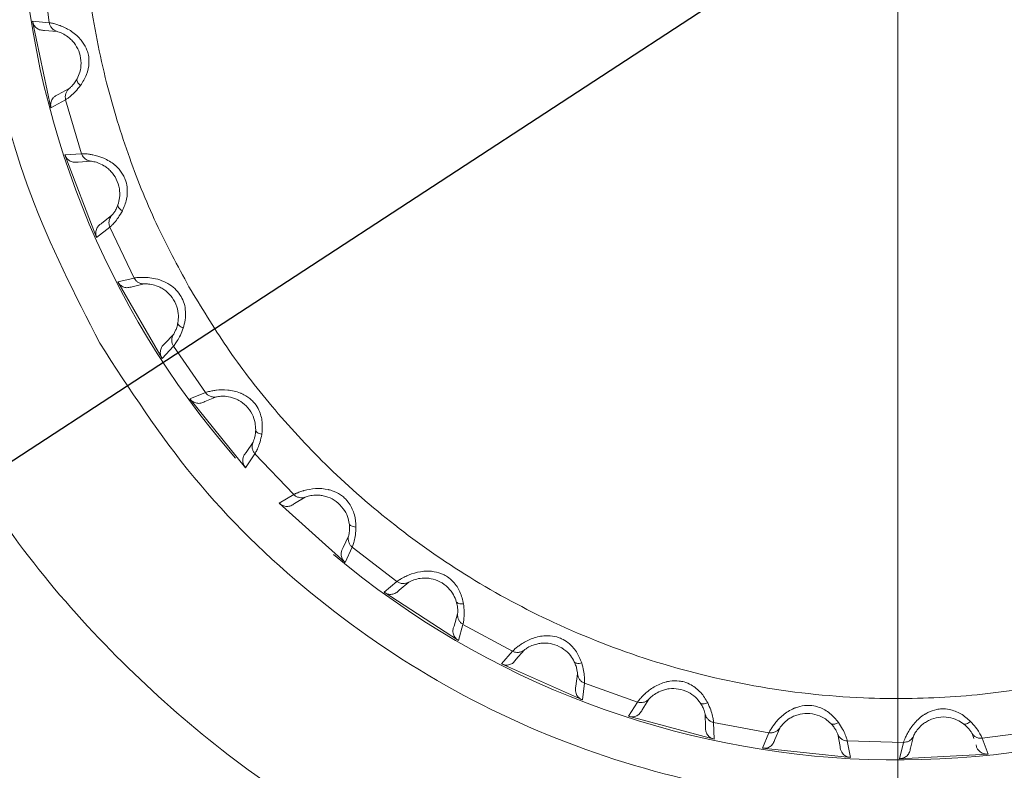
# Model space of a CAD drawing. Header units: millimetres. Extents: x 51337 to 61814, y -21781 to -12277.
# Tile 20 of 256: x 55033 to 55078, y -18345 to -18311. Entities that reach past the tile are written whole.
import ezdxf

# ---------------------------------------------------------------- set-up
doc = ezdxf.new("R2010")
doc.units = ezdxf.units.MM
doc.header["$LTSCALE"] = 0.3175
doc.linetypes.add('ACAD_ISO10W100', pattern=[18, 12, -3, 0, -3])
for name, color, linetype, lineweight in [('1轮廓实线层', 7, 'Continuous', 18), ('7标注层', 4, 'Continuous', 13), ('sub', 1, 'Continuous', 18), ('中心线', 4, 'ACAD_ISO10W100', 20), ('粗实线', 7, 'Continuous', 18)]:
    doc.layers.add(name, color=color, linetype=linetype, lineweight=lineweight)
doc.styles.add('标准汉字', font='gbenor.shx', dxfattribs={"bigfont": 'gbcbig.shx'})
doc.dimstyles.new('M1：15', dxfattribs={"dimscale": 15, "dimtxt": 3.5, "dimasz": 2.5, "dimexe": 2, "dimexo": 0, "dimgap": 0.5, "dimtad": 1, "dimdec": 4, "dimdsep": 46, "dimtxsty": '标准汉字', "dimcen": 5, "dimdle": 5, "dimclrd": 1, "dimclre": 1, "dimclrt": 256, "dimadec": 4, "dimazin": 2, "dimtfac": 1, "dimtdec": 4, "dimtmove": 0, "dimatfit": 3, "dimfxl": 1, "dimtolj": 1, "dimarcsym": 0})
doc.dimstyles.new('M1：18.5', dxfattribs={"dimscale": 18.5, "dimtxt": 3.5, "dimasz": 2.5, "dimexe": 2, "dimexo": 0, "dimgap": 1.5, "dimtad": 1, "dimdec": 4, "dimdsep": 46, "dimtxsty": '标准汉字', "dimcen": 5, "dimdle": 5, "dimclrd": 1, "dimclre": 1, "dimclrt": 256, "dimadec": 4, "dimazin": 2, "dimtfac": 1, "dimtdec": 4, "dimtmove": 2, "dimatfit": 3, "dimfxl": 1, "dimfrac": 2, "dimtolj": 1, "dimarcsym": 0})

# ---------------------------------------------------------------- blocks, each defined once
blk = doc.blocks.new('*D34')
at = {"layer": '7标注层', "color": 1, "lineweight": -2, "ltscale": 30, "transparency": 16777216}
blk.add_line((54654.412, -18378.154), (54761.153, -18359.332), dxfattribs=at)
blk.add_arc((55072.944, -18304.355), 346.601, 196.20206, 353.79794, dxfattribs=at)
at = {"layer": '7标注层', "color": 1, "lineweight": 20, "ltscale": 30, "transparency": 16777216}
for points in [[(55411.276, -18341.462), (55423.758, -18342.139), (55419.545, -18304.355)], [(54734.022, -18402.483), (54746.197, -18399.649), (54731.609, -18364.542)]]:
    blk.add_solid(points, dxfattribs=at)
at = {"layer": 'Defpoints', "color": 0, "lineweight": 20, "ltscale": 30, "transparency": 16777216}
for p in [(54794.669, -18304.355), (56512.467, -18304.355), (54654.412, -18378.154), (54935.663, -18622.61), (53093.157, -18653.445)]:
    blk.add_point(p, dxfattribs=at)
at = {"layer": '7标注层', "ltscale": 30, "transparency": 16777216, "insert": (55100.211, -18616.016), "char_height": 52.5, "attachment_point": 5, "rotation": 5, "style": '标准汉字'}
blk.add_mtext('\\A1;165%%D', dxfattribs=at)
blk = doc.blocks.new('*D36')
at = {"layer": '7标注层', "color": 1, "lineweight": -2, "ltscale": 30, "transparency": 16777216}
for p, q in [((55667.891, -17915.524), (55466.363, -18047.234)), ((55466.363, -18047.234), (55428.695, -18071.852)), ((55072.944, -18304.355), (55428.695, -18071.852)), ((55072.944, -18304.355), (54997.607, -18353.592))]:
    blk.add_line(p, q, dxfattribs=at)
at = {"layer": '7标注层', "color": 1, "lineweight": 18, "transparency": 16777216}
blk.add_solid([(55395.129, -18102.749), (55386.923, -18090.193), (55428.695, -18071.852)], dxfattribs=at)
at = {"layer": 'Defpoints', "color": 0, "lineweight": 18, "transparency": 16777216}
for p in [(55428.695, -18071.852), (55072.944, -18304.355)]:
    blk.add_point(p, dxfattribs=at)
at = {"layer": '7标注层', "transparency": 16777216, "insert": (55553.957, -17920.101), "char_height": 63, "attachment_point": 5, "rotation": 33.1669, "style": '标准汉字'}
blk.add_mtext('\\A1;R425', dxfattribs=at)

msp = doc.modelspace()

# ---------------------------------------------------------------- linework, layer by layer
at = {"layer": '1轮廓实线层', "ltscale": 30}
for radius, start, end in [(86, 45.6077801, 265.8130161), (39.90067, 144.826202, 221.004477), (39.90067, 229.973373, 306.140321)]:
    msp.add_arc((55072.94446, -18304.35532), radius, start, end, dxfattribs=at)
at = {"layer": 'sub', "color": 4, "ltscale": 30}
msp.add_arc((55072.94446, -18304.35532), 424.98931, 190, 170, dxfattribs=at)
at = {"layer": '中心线', "ltscale": 30}
msp.add_line((55072.94446, -18077.26579), (55072.94446, -18536.81118), dxfattribs=at)
at = {"layer": '粗实线', "ltscale": 30}
for p, q in [((55034.36329, -18310.72586), (55034.0291, -18308.1874)), ((55033.60337, -18310.65816), (55034.36329, -18310.72586)), ((55034.44099, -18314.59886), (55033.60337, -18310.65816)), ((55034.15022, -18311.07612), (55034.71884, -18311.1253)), ((55035.27004, -18313.71838), (55034.77054, -18313.99462)), ((55035.10768, -18314.22793), (55034.44099, -18314.59886)), ((55035.83486, -18316.68285), (55035.10768, -18314.22793)), ((55035.07371, -18316.73487), (55035.83486, -18316.68285)), ((55036.51748, -18320.49601), (55035.07371, -18316.73487)), ((55035.87615, -18316.77513), (55035.83486, -18316.68285)), ((55035.67937, -18317.06208), (55036.24852, -18317.02176)), ((55037.19858, -18319.4967), (55036.74844, -18319.84766)), ((55037.11793, -18320.02536), (55036.51748, -18320.49601)), ((55038.22019, -18322.33629), (55037.11793, -18320.02536)), ((55037.47655, -18322.50675), (55038.22019, -18322.33629)), ((55039.49092, -18325.99573), (55037.47655, -18322.50675)), ((55038.12578, -18322.73525), (55038.68177, -18322.60631)), ((55040.0073, -18324.90217), (55039.61761, -18325.31922)), ((55040.01035, -18325.43694), (55039.49092, -18325.99573)), ((55041.46055, -18327.54699), (55040.01035, -18325.43694)), ((55040.75272, -18327.83168), (55041.46055, -18327.54699)), ((55043.28809, -18330.96259), (55040.75272, -18327.83168)), ((55041.42971, -18327.95582), (55041.95869, -18327.74148)), ((55043.62705, -18329.8017), (55043.30754, -18330.27445)), ((55043.71371, -18330.32942), (55043.28809, -18330.96259)), ((55045.47614, -18332.18663), (55043.71371, -18330.32942)), ((55044.82157, -18332.57853), (55045.47614, -18332.18663)), ((55047.8155, -18335.27428), (55044.82157, -18332.57853)), ((55045.50964, -18332.59525), (55045.99858, -18332.3008)), ((55047.96868, -18334.07467), (55047.72695, -18334.59174)), ((55048.13683, -18334.58233), (55047.8155, -18335.27428)), ((55050.1681, -18336.14096), (55048.13683, -18334.58233)), ((55049.58289, -18336.63045), (55050.1681, -18336.14096)), ((55050.26511, -18336.53932), (55050.70196, -18336.17202)), ((55052.96168, -18338.82466), (55049.58289, -18336.63045)), ((55052.92531, -18337.61585), (55052.76752, -18338.1642)), ((55053.1708, -18338.09095), (55052.96168, -18338.82466)), ((55055.42088, -18339.31265), (55053.1708, -18338.09095)), ((55054.91945, -18339.88764), (55055.42088, -18339.31265)), ((55055.57901, -18339.69091), (55055.95303, -18339.25979)), ((55058.59989, -18341.52627), (55054.91945, -18339.88764)), ((55058.37487, -18340.33804), (55058.30479, -18340.90436)), ((55058.69167, -18340.76889), (55058.59989, -18341.52627)), ((55061.10516, -18341.62355), (55058.69167, -18340.76889)), ((55061.32051, -18341.97242), (55061.62248, -18341.4881)), ((55060.69985, -18342.26992), (55061.10516, -18341.62355)), ((55064.59131, -18343.31263), (55060.69985, -18342.26992)), ((55064.18318, -18342.17422), (55064.20256, -18342.74456)), ((55067.08095, -18343.01679), (55064.56348, -18342.55021)), ((55064.56348, -18342.55021), (55064.59131, -18343.31263)), ((55067.34823, -18343.32768), (55067.57072, -18342.80208)), ((55066.78175, -18343.71861), (55067.08095, -18343.01679)), ((55070.20723, -18343.0792), (55070.31558, -18343.63948)), ((55073.51375, -18343.7233), (55073.65128, -18343.16938)), ((55076.29865, -18343.03058), (55076.31079, -18343.05124)), ((55076.31079, -18343.05124), (55076.39348, -18343.28486)), ((55079.31499, -18342.93649), (55076.77654, -18343.27068)), ((55076.77654, -18343.27068), (55077.03862, -18343.98719)), ((55070.78842, -18344.13971), (55066.78175, -18343.71861)), ((55073.20113, -18343.45806), (55070.64166, -18343.39104)), ((55070.64166, -18343.39104), (55070.78842, -18344.13971)), ((55073.0154, -18344.19804), (55073.20113, -18343.45806)), ((55077.03862, -18343.98719), (55073.0154, -18344.19804))]:
    msp.add_line(p, q, dxfattribs=at)
for points, knots in [([(55029.64319, -18329.35532), (55028.69739, -18327.57656), (55026.8058, -18324.01904), (55024.80999, -18318.29853), (55023.47045, -18312.40095), (55022.86413, -18306.37909), (55022.9845, -18300.32962), (55023.8339, -18294.33832), (55025.39888, -18288.49315), (55027.65688, -18282.87914), (55030.57497, -18277.57816), (55034.11059, -18272.66746), (55038.21222, -18268.21861), (55042.82008, -18264.29645), (55047.86701, -18260.95817), (55053.27945, -18258.25242), (55058.9785, -18256.21862), (55064.88111, -18254.88642), (55070.90126, -18254.27522), (55076.95114, -18254.39401), (55082.94281, -18255.2408), (55088.78803, -18256.80413), (55094.40504, -18259.05793), (55099.69915, -18261.98167), (55104.64101, -18265.48675), (55107.53378, -18268.29138), (55108.98016, -18269.69369)], [0, 0, 0, 0, 42752.86096727, 85505.73485653, 128258.6782815, 171011.48265819, 213764.39178771, 256517.31580474, 299270.14038309, 342023.11296493, 384775.9336451, 427528.815053, 470281.72979354, 513034.65191042, 555787.53647454, 598540.40502626, 641293.28534057, 684046.17438811, 726799.06525626, 769551.94806555, 812304.84258844, 855057.7311705, 897810.62442083, 940563.49017005, 983316.40998247, 1026069.26319637, 1026069.26319637, 1026069.26319637, 1026069.26319637]), ([(55101.70906, -18273.89166), (55099.81146, -18272.27643), (55096.01626, -18269.04598), (55089.3487, -18265.57702), (55082.22704, -18263.26688), (55074.79387, -18262.27656), (55067.30684, -18262.61388), (55059.99708, -18264.27443), (55053.09769, -18267.20398), (55046.82676, -18271.31018), (55041.38295, -18276.4629), (55036.93879, -18282.49889), (55033.63447, -18289.2273), (55031.57668, -18296.43389), (55030.82305, -18303.89477), (55031.42548, -18311.35747), (55033.26029, -18318.64605), (55035.52662, -18323.08488), (55036.65979, -18325.30429)], [0, 0, 0, 0, 43320.27675495, 86640.55063956, 129960.81681652, 173281.09077477, 216601.36446064, 259921.62190953, 303241.89517753, 346562.17193144, 389882.44895565, 433202.73870858, 476522.94052765, 519843.2893883, 563163.5268655, 606483.74949354, 649804.056203, 693124.34170434, 693124.34170434, 693124.34170434, 693124.34170434]), ([(55040.80944, -18322.90848), (55040.29417, -18321.96157), (55039.23488, -18320.01489), (55037.94937, -18316.84729), (55036.87701, -18313.34795), (55036.12308, -18309.50972), (55035.77002, -18305.36141), (55035.90212, -18300.95301), (55036.60426, -18296.35865), (55037.95364, -18291.67728), (55039.81147, -18287.45051), (55042.00114, -18283.74836), (55044.37678, -18280.56414), (55047.09864, -18277.62725), (55050.14846, -18274.98533), (55053.46459, -18272.68623), (55056.98481, -18270.77822), (55060.65903, -18269.26681), (55064.78854, -18268.06415), (55069.34412, -18267.31313), (55074.2139, -18267.16731), (55078.83883, -18267.62704), (55083.14215, -18268.59284), (55087.07318, -18269.964), (55090.60435, -18271.64665), (55093.72825, -18273.55376), (55096.47793, -18275.5849), (55098.10102, -18277.09418), (55098.89053, -18277.82834)], [0, 0, 0, 0, 33739.88383709, 69362.86545231, 106834.35432865, 148218.63245733, 191613.69068813, 236950.3874078, 286025.29921453, 336776.33518545, 389093.54135749, 430163.27224543, 471238.3119103, 513275.66935075, 555318.48382496, 597355.80642274, 639398.55170275, 680468.19456566, 721543.30107742, 773855.66518614, 824606.9476222, 873686.52371996, 919018.49222874, 962413.48550171, 1003802.46752357, 1041269.11346127, 1076894.58496167, 1110636.89487362, 1110636.89487362, 1110636.89487362, 1110636.89487362]), ([(55120.98016, -18290.47831), (55121.47141, -18292.43207), (55122.45391, -18296.33959), (55123.01846, -18302.37191), (55122.90344, -18308.41861), (55122.04679, -18314.40998), (55120.47806, -18320.25376), (55118.21557, -18325.8661), (55115.2935, -18331.16483), (55111.75411, -18336.07283), (55107.64909, -18340.51854), (55103.03824, -18344.43718), (55097.98876, -18347.7716), (55092.57426, -18350.47324), (55086.87365, -18352.50267), (55080.97002, -18353.83038), (55074.94942, -18354.43695), (55068.8996, -18354.31361), (55062.90872, -18353.46208), (55057.06416, -18351.89483), (55051.45084, -18349.63477), (55046.15166, -18346.71427), (55041.23973, -18343.17827), (55036.80205, -18339.06939), (55032.84585, -18334.48071), (55030.71074, -18331.06378), (55029.64319, -18329.35532)], [0, 0, 0, 0, 42920.37774032, 85840.8097159, 128761.16860556, 171681.67142044, 214602.03717661, 257522.49016286, 300442.84382058, 343363.24422628, 386283.65692539, 429204.08421988, 472124.5019543, 515044.92017177, 557965.31638015, 600885.74426392, 643806.14704967, 686726.55808259, 729646.97916495, 772567.36279658, 815487.79103616, 858408.21632802, 901328.58384887, 944249.0053365, 987169.47336139, 1030089.87370311, 1030089.87370311, 1030089.87370311, 1030089.87370311]), ([(55036.65979, -18325.30429), (55038.01527, -18327.39534), (55040.72623, -18331.57745), (55046.12095, -18336.81073), (55052.28253, -18341.06382), (55059.121, -18344.14157), (55066.3897, -18345.96286), (55072.21154, -18346.3535), (55076.35176, -18346.13917), (55078.82632, -18345.86322), (55081.27997, -18345.44087), (55083.70423, -18344.87358), (55086.09062, -18344.16336), (55089.38803, -18342.96478), (55093.65139, -18340.93419), (55098.1188, -18337.98443), (55101.93901, -18334.7113), (55105.10525, -18331.34806), (55108.01853, -18327.45348), (55110.57211, -18323.02893), (55112.65131, -18318.09576), (55114.00449, -18313.17332), (55114.72485, -18308.41396), (55114.91698, -18303.92706), (55114.64798, -18299.29934), (55114.02506, -18296.23221), (55113.70906, -18294.67628)], [0, 0, 0, 0, 64290.1739269, 128580.33333939, 192870.50691441, 257160.69192036, 321450.85786345, 385741.04216557, 407196.33549721, 428651.6120516, 450106.886292, 471562.1874175, 493017.46858213, 514472.74435183, 562275.0547366, 614791.10830866, 652440.70903277, 692187.40822175, 734030.8566536, 777970.59242667, 824006.36493411, 872137.76326717, 909624.42264497, 948290.74548166, 988136.53972605, 1029161.77482252, 1029161.77482252, 1029161.77482252, 1029161.77482252]), ([(55108.89053, -18295.14885), (55109.13155, -18296.1996), (55109.62703, -18298.35973), (55110.01131, -18301.75658), (55110.10095, -18305.41543), (55109.79259, -18309.31484), (55109.01464, -18313.40481), (55107.69938, -18317.61451), (55105.78505, -18321.84966), (55103.22399, -18325.99418), (55100.29581, -18329.5639), (55097.18942, -18332.53895), (55094.04356, -18334.96514), (55090.63092, -18337.05983), (55086.98195, -18338.7821), (55083.1689, -18340.10244), (55079.26473, -18340.9912), (55075.31913, -18341.45647), (55071.0183, -18341.50178), (55066.42887, -18340.99728), (55061.69997, -18339.82532), (55057.37005, -18338.1362), (55053.48622, -18336.04642), (55050.07015, -18333.66659), (55047.1231, -18331.09456), (55044.62873, -18328.41613), (55042.52818, -18325.71911), (55041.37189, -18323.82824), (55040.80944, -18322.90848)], [0, 0, 0, 0, 33837.64898651, 69563.68405219, 107143.78246359, 148647.60186175, 192168.3856449, 237636.35400215, 286853.25206862, 337751.32778668, 390220.05526656, 431408.51677722, 472602.56043179, 514761.5858524, 556926.10854564, 599085.09667387, 641249.61287031, 682438.11784709, 723632.15312459, 776095.96200576, 826994.16536076, 876215.82588771, 921679.01068002, 965199.61228935, 1006708.40417814, 1044283.52628672, 1080012.21769316, 1113852.21215729, 1113852.21215729, 1113852.21215729, 1113852.21215729]), ([(55033.60337, -18310.65816), (55033.62019, -18310.71923), (55033.65382, -18310.84137), (55033.7647, -18310.96096), (55033.87066, -18311.02832), (55033.99144, -18311.0693), (55034.0862, -18311.07336), (55034.15022, -18311.07611)], [0, 0, 0, 0, 58778.34707864, 117550.20687594, 147537.01917906, 176247.63440353, 236054.20133854, 236054.20133854, 236054.20133854, 236054.20133854]), ([(55035.78438, -18313.58232), (55035.88414, -18313.42488), (55036.0759, -18313.12222), (55036.18419, -18312.61334), (55036.15711, -18312.23327), (55036.06419, -18311.91327), (55035.94072, -18311.68545), (55035.82571, -18311.53382), (55035.78915, -18311.48949), (55035.6435, -18311.32051), (55035.31555, -18311.05456), (55034.98537, -18310.90506), (55034.78031, -18310.82822), (55034.67461, -18310.79511), (55034.57453, -18310.76878), (55034.4368, -18310.73543), (55034.39704, -18310.73025), (55034.36329, -18310.72586)], [0, 0, 0, 0, 81012.55643157, 155743.01449799, 202158.66132576, 232146.2968075, 288338.10315636, 304313.25314949, 309090.65155515, 311685.69537208, 395212.98545598, 481282.77584962, 486539.09638971, 525050.78620148, 553497.29317571, 568697.64013587, 654116.72244808, 654116.72244808, 654116.72244808, 654116.72244808]), ([(55034.71884, -18311.1253), (55034.67554, -18311.10911), (55034.58716, -18311.07605), (55034.47854, -18310.98139), (55034.39708, -18310.8625), (55034.3744, -18310.77078), (55034.36329, -18310.72586)], [0, 0, 0, 0, 46969.4808163, 95879.90066639, 144789.33558202, 191756.79863992, 191756.79863992, 191756.79863992, 191756.79863992]), ([(55034.71884, -18311.1253), (55034.74081, -18311.13126), (55034.78225, -18311.14251), (55034.99965, -18311.22648), (55035.23902, -18311.38107), (55035.42426, -18311.55918), (55035.5965, -18311.7779), (55035.76126, -18312.11563), (55035.829, -18312.55062), (55035.7726, -18312.96739), (55035.67529, -18313.17797), (55035.63032, -18313.27528)], [0, 0, 0, 0, 60547.66922713, 114205.88685757, 160590.771953, 185034.83462378, 211141.52517326, 260053.06712363, 313653.0648031, 361870.14458902, 403293.21527873, 403293.21527873, 403293.21527873, 403293.21527873]), ([(55035.63032, -18313.27528), (55035.59042, -18313.34153), (55035.50745, -18313.47932), (55035.39073, -18313.60812), (55035.29946, -18313.69437), (55035.28012, -18313.71015), (55035.27004, -18313.71838)], [0, 0, 0, 0, 42263.3479168, 87897.76708075, 137612.7132863, 191771.6544716, 191771.6544716, 191771.6544716, 191771.6544716]), ([(55035.63032, -18313.27528), (55035.62402, -18313.29472), (55035.61117, -18313.33438), (55035.63707, -18313.41291), (55035.69339, -18313.49828), (55035.75446, -18313.55468), (55035.78438, -18313.58232)], [0, 0, 0, 0, 47000.60472879, 95881.81957826, 144782.85856287, 191774.71177265, 191774.71177265, 191774.71177265, 191774.71177265]), ([(55035.10768, -18314.22793), (55035.09955, -18314.18236), (55035.08297, -18314.08935), (55035.10904, -18313.9476), (55035.16977, -18313.81693), (55035.23707, -18313.75079), (55035.27004, -18313.71838)], [0, 0, 0, 0, 46971.02219391, 95883.94641578, 144796.95474216, 191770.30517256, 191770.30517256, 191770.30517256, 191770.30517256]), ([(55035.10768, -18314.22793), (55035.12659, -18314.21621), (55035.16383, -18314.19314), (55035.33714, -18314.06412), (55035.55075, -18313.87247), (55035.70714, -18313.67825), (55035.78438, -18313.58232)], [0, 0, 0, 0, 50129.87159402, 98764.76993892, 145832.57253053, 191772.50047272, 191772.50047272, 191772.50047272, 191772.50047272]), ([(55034.44099, -18314.59886), (55034.43168, -18314.53907), (55034.41215, -18314.41372), (55034.46442, -18314.25564), (55034.54711, -18314.13554), (55034.64153, -18314.04753), (55034.7275, -18314.01227), (55034.77054, -18313.99462)], [0, 0, 0, 0, 56144.34066144, 117692.61002621, 149568.27586565, 192768.38030638, 236072.63424704, 236072.63424704, 236072.63424704, 236072.63424704]), ([(55035.07371, -18316.73487), (55035.09987, -18316.79257), (55035.15221, -18316.90795), (55035.28045, -18317.00872), (55035.39566, -18317.05867), (55035.52141, -18317.08024), (55035.61567, -18317.0694), (55035.67937, -18317.06208)], [0, 0, 0, 0, 58780.84290133, 117553.99522843, 147540.40958468, 176254.25352997, 236089.59753574, 236089.59753574, 236089.59753574, 236089.59753574]), ([(55037.68531, -18319.28184), (55037.7592, -18319.11074), (55037.90126, -18318.7818), (55037.92861, -18318.26224), (55037.8424, -18317.89109), (55037.70057, -18317.58956), (55037.54296, -18317.38389), (55037.40568, -18317.25208), (55037.36262, -18317.21404), (55037.1924, -18317.06982), (55036.82678, -18316.85857), (55036.47732, -18316.76257), (55036.26276, -18316.7187), (55036.15318, -18316.70256), (55036.05022, -18316.69221), (55035.90896, -18316.68078), (55035.86888, -18316.6819), (55035.83486, -18316.68285)], [0, 0, 0, 0, 81024.18047297, 155767.46369802, 202190.25900058, 232182.22063635, 288382.44726545, 304361.20933979, 309138.61645403, 311735.28376075, 395275.1695184, 481358.21454028, 486615.51911289, 525133.15691636, 553584.01688892, 568786.94507348, 654219.44932795, 654219.44932795, 654219.44932795, 654219.44932795]), ([(55036.24852, -18317.02176), (55036.2117, -18317.01485), (55036.13662, -18317.00076), (55036.033, -18316.94716), (55035.94131, -18316.87264), (55035.89776, -18316.80747), (55035.87615, -18316.77513)], [0, 0, 0, 0, 46440.54671184, 94728.75275121, 143624.58990428, 191787.36524365, 191787.36524365, 191787.36524365, 191787.36524365]), ([(55036.24852, -18317.02176), (55036.27115, -18317.02421), (55036.31384, -18317.02883), (55036.5417, -18317.07776), (55036.8023, -18317.19301), (55037.01313, -18317.33994), (55037.21747, -18317.52902), (55037.43303, -18317.83681), (55037.56798, -18318.25585), (55037.57747, -18318.67632), (55037.5143, -18318.89953), (55037.48511, -18319.00268)], [0, 0, 0, 0, 60557.0624005, 114223.73993154, 160616.21518815, 185063.76428871, 211174.16462029, 260092.74727952, 313701.85162083, 361926.58685174, 403355.9044576, 403355.9044576, 403355.9044576, 403355.9044576]), ([(55037.48511, -18319.00268), (55037.45607, -18319.07435), (55037.39566, -18319.22342), (55037.30054, -18319.3689), (55037.22388, -18319.46836), (55037.20725, -18319.48698), (55037.19858, -18319.4967)], [0, 0, 0, 0, 42270.11306293, 87913.01029152, 137636.59154624, 191805.28071951, 191805.28071951, 191805.28071951, 191805.28071951]), ([(55037.48511, -18319.00268), (55037.48193, -18319.02286), (55037.47544, -18319.06404), (55037.5133, -18319.13757), (55037.58229, -18319.21306), (55037.65143, -18319.25922), (55037.68531, -18319.28184)], [0, 0, 0, 0, 47008.55593501, 95899.58287723, 144807.44660827, 191808.0312527, 191808.0312527, 191808.0312527, 191808.0312527]), ([(55037.11793, -18320.02536), (55037.10278, -18319.98162), (55037.07184, -18319.89235), (55037.07542, -18319.74826), (55037.11496, -18319.60971), (55037.17108, -18319.53385), (55037.19858, -18319.4967)], [0, 0, 0, 0, 46983.48395979, 95903.58393684, 144825.51711035, 191804.84339679, 191804.84339679, 191804.84339679, 191804.84339679]), ([(55037.11793, -18320.02536), (55037.13477, -18320.01083), (55037.16795, -18319.9822), (55037.31893, -18319.82766), (55037.49994, -18319.60497), (55037.62402, -18319.38867), (55037.68531, -18319.28184)], [0, 0, 0, 0, 50139.00262295, 98782.67399569, 145858.37512212, 191807.07137829, 191807.07137829, 191807.07137829, 191807.07137829]), ([(55036.51748, -18320.49601), (55036.49892, -18320.43841), (55036.46003, -18320.31766), (55036.48693, -18320.15335), (55036.54981, -18320.0218), (55036.62929, -18319.92008), (55036.70869, -18319.87182), (55036.74844, -18319.84766)], [0, 0, 0, 0, 56156.72197053, 117713.06075271, 149593.86302341, 192804.51680417, 236114.22591041, 236114.22591041, 236114.22591041, 236114.22591041]), ([(55040.35472, -18323.17101), (55040.28728, -18323.07052), (55040.14751, -18322.86224), (55039.83603, -18322.62401), (55039.47775, -18322.44222), (55039.10256, -18322.34428), (55038.78308, -18322.30662), (55038.49733, -18322.30408), (55038.3168, -18322.32102), (55038.23671, -18322.33216), (55038.22462, -18322.33518), (55038.22019, -18322.33629)], [0, 0, 0, 0, 43028.46954736, 89180.731284, 138751.14172202, 190291.69037468, 239952.37625508, 283815.4202606, 349868.29699643, 383785.2457178, 403427.05430667, 403427.05430667, 403427.05430667, 403427.05430667]), ([(55037.47655, -18322.50675), (55037.51141, -18322.55963), (55037.58114, -18322.6654), (55037.72355, -18322.74486), (55037.84514, -18322.77619), (55037.97267, -18322.77785), (55038.06405, -18322.75243), (55038.12578, -18322.73525)], [0, 0, 0, 0, 58797.81067447, 117589.26590569, 147586.94146362, 176308.44435435, 236136.14421483, 236136.14421483, 236136.14421483, 236136.14421483]), ([(55038.68177, -18322.60631), (55038.63559, -18322.6043), (55038.54132, -18322.60018), (55038.40877, -18322.54372), (55038.29454, -18322.45582), (55038.24464, -18322.37559), (55038.22019, -18322.33629)], [0, 0, 0, 0, 46985.53337126, 95911.20971354, 144836.5661692, 191825.53830097, 191825.53830097, 191825.53830097, 191825.53830097]), ([(55038.68177, -18322.60631), (55038.70451, -18322.6052), (55038.7474, -18322.60309), (55038.98011, -18322.61576), (55039.25553, -18322.68884), (55039.48674, -18322.80097), (55039.71815, -18322.95575), (55039.9792, -18323.22604), (55040.17805, -18323.61881), (55040.25319, -18324.03262), (55040.22572, -18324.26296), (55040.21302, -18324.36941)], [0, 0, 0, 0, 60569.25566188, 114246.68768033, 160648.49033577, 185100.64149512, 211215.89118288, 260145.51561578, 313764.53838752, 361998.55733619, 403436.72141934, 403436.72141934, 403436.72141934, 403436.72141934]), ([(55040.45442, -18324.61381), (55040.488, -18324.49354), (55040.55307, -18324.26042), (55040.56687, -18323.87399), (55040.51422, -18323.50082), (55040.40731, -18323.27975), (55040.35472, -18323.17101)], [0, 0, 0, 0, 51820.9422033, 100444.04719703, 146891.72445257, 191849.06134128, 191849.06134128, 191849.06134128, 191849.06134128]), ([(55040.21302, -18324.36941), (55040.19555, -18324.44474), (55040.15921, -18324.60143), (55040.08802, -18324.75999), (55040.02787, -18324.87023), (55040.01435, -18324.89122), (55040.0073, -18324.90217)], [0, 0, 0, 0, 42279.86682548, 87932.07607456, 137666.82883769, 191847.29969194, 191847.29969194, 191847.29969194, 191847.29969194]), ([(55040.21303, -18324.36941), (55040.21304, -18324.38985), (55040.21307, -18324.43155), (55040.26198, -18324.49821), (55040.34192, -18324.562), (55040.41742, -18324.59677), (55040.45442, -18324.61381)], [0, 0, 0, 0, 47020.99036568, 95919.72917742, 144839.96814529, 191849.70195678, 191849.70195678, 191849.70195678, 191849.70195678]), ([(55040.01035, -18325.43694), (55039.98854, -18325.39611), (55039.94402, -18325.31278), (55039.92501, -18325.1699), (55039.94239, -18325.02686), (55039.98596, -18324.94317), (55040.0073, -18324.90217)], [0, 0, 0, 0, 46993.87363694, 95928.31887146, 144859.3338626, 191847.7972831, 191847.7972831, 191847.7972831, 191847.7972831]), ([(55040.01035, -18325.43694), (55040.02471, -18325.41995), (55040.053, -18325.38649), (55040.17795, -18325.21023), (55040.32188, -18324.96196), (55040.4106, -18324.72892), (55040.45442, -18324.61381)], [0, 0, 0, 0, 50150.27131053, 98804.91440573, 145891.15569225, 191849.99981954, 191849.99981954, 191849.99981954, 191849.99981954]), ([(55039.49092, -18325.99573), (55039.46358, -18325.94174), (55039.40627, -18325.82856), (55039.40714, -18325.66207), (55039.44866, -18325.5223), (55039.51126, -18325.40941), (55039.58213, -18325.34932), (55039.61761, -18325.31924)], [0, 0, 0, 0, 56170.79023471, 117738.88066057, 149626.97987466, 192845.53529762, 236166.35970213, 236166.35970213, 236166.35970213, 236166.35970213]), ([(55044.02356, -18329.44695), (55044.04096, -18329.26139), (55044.07443, -18328.90465), (55043.93988, -18328.40208), (55043.74321, -18328.07572), (55043.51513, -18327.8328), (55043.3017, -18327.68585), (55043.13038, -18327.60298), (55043.07769, -18327.58006), (55042.87116, -18327.4957), (55042.45826, -18327.4075), (55042.09619, -18327.42431), (55041.87858, -18327.44885), (55041.76938, -18327.46738), (55041.66826, -18327.48935), (55041.53038, -18327.52211), (55041.49261, -18327.53557), (55041.46055, -18327.54699)], [0, 0, 0, 0, 81060.0840939, 155835.01194793, 202280.07343538, 232283.95759613, 288509.32553505, 304494.86874339, 309275.34137892, 311871.98774586, 395448.94253844, 481570.70467268, 486830.0835746, 525364.97790001, 553828.57708853, 569038.11223623, 654508.57929174, 654508.57929174, 654508.57929174, 654508.57929174]), ([(55041.95869, -18327.74148), (55041.91276, -18327.74671), (55041.819, -18327.7574), (55041.67926, -18327.72235), (55041.55268, -18327.65341), (55041.49084, -18327.58198), (55041.46055, -18327.54699)], [0, 0, 0, 0, 46997.71720502, 95936.39768707, 144872.32544688, 191872.24430469, 191872.24430469, 191872.24430469, 191872.24430469]), ([(55040.75272, -18327.83168), (55040.79543, -18327.87846), (55040.88085, -18327.97201), (55041.03394, -18328.02823), (55041.15892, -18328.04013), (55041.28515, -18328.02184), (55041.37142, -18327.98244), (55041.42971, -18327.95582)], [0, 0, 0, 0, 58812.78983735, 117617.80692055, 147623.08984077, 176350.80329905, 236192.69448224, 236192.69448224, 236192.69448224, 236192.69448224]), ([(55041.95869, -18327.74148), (55041.98097, -18327.73682), (55042.023, -18327.72802), (55042.25483, -18327.70416), (55042.53828, -18327.73324), (55042.7842, -18327.80781), (55043.03697, -18327.92449), (55043.33709, -18328.15062), (55043.59493, -18328.50744), (55043.73388, -18328.9044), (55043.74278, -18329.1362), (55043.7469, -18329.24332)], [0, 0, 0, 0, 60583.82549378, 114274.18551545, 160687.0815371, 185144.93638103, 211266.6876471, 260208.2638916, 313839.91667379, 362085.38702324, 403533.67346693, 403533.67346693, 403533.67346693, 403533.67346693]), ([(55043.7469, -18329.24332), (55043.74142, -18329.32046), (55043.73004, -18329.4809), (55043.68453, -18329.64866), (55043.64236, -18329.76695), (55043.63229, -18329.78979), (55043.62705, -18329.8017)], [0, 0, 0, 0, 42290.19902035, 87955.10312126, 137702.62885419, 191896.67480721, 191896.67480721, 191896.67480721, 191896.67480721]), ([(55043.71371, -18330.32942), (55043.72524, -18330.3104), (55043.74794, -18330.27292), (55043.84379, -18330.07928), (55043.94711, -18329.81155), (55043.99828, -18329.56749), (55044.02356, -18329.44695)], [0, 0, 0, 0, 50163.05404514, 98830.30962979, 145929.36528266, 191900.22664873, 191900.22664873, 191900.22664873, 191900.22664873]), ([(55043.7469, -18329.24332), (55043.75011, -18329.2635), (55043.75666, -18329.30467), (55043.81539, -18329.36291), (55043.90433, -18329.41338), (55043.98435, -18329.43591), (55044.02356, -18329.44695)], [0, 0, 0, 0, 47031.58887449, 95946.62514388, 144877.81661931, 191898.69595947, 191898.69595947, 191898.69595947, 191898.69595947]), ([(55043.71371, -18330.32942), (55043.68579, -18330.29251), (55043.62878, -18330.21717), (55043.58765, -18330.07902), (55043.58245, -18329.93503), (55043.61238, -18329.84554), (55043.62705, -18329.8017)], [0, 0, 0, 0, 47004.61263912, 95951.65709949, 144891.45053125, 191898.10713532, 191898.10713532, 191898.10713532, 191898.10713532]), ([(55043.28809, -18330.96259), (55043.25264, -18330.91354), (55043.17834, -18330.81072), (55043.15315, -18330.64616), (55043.17229, -18330.50159), (55043.21649, -18330.38024), (55043.27716, -18330.30975), (55043.30753, -18330.27445)], [0, 0, 0, 0, 56168.95510308, 117737.32845476, 149610.20005652, 192860.60122543, 236227.7494809, 236227.7494809, 236227.7494809, 236227.7494809]), ([(55048.30482, -18333.66226), (55048.29298, -18333.47626), (55048.27023, -18333.11869), (55048.05871, -18332.64335), (55047.81342, -18332.35177), (55047.55014, -18332.14752), (55047.31635, -18332.03578), (55047.13418, -18331.98069), (55047.07854, -18331.96633), (55046.86139, -18331.91518), (55046.43975, -18331.89288), (55046.08475, -18331.96594), (55045.87369, -18332.02434), (55045.76871, -18332.05966), (55045.67228, -18332.09721), (55045.54123, -18332.15116), (55045.50603, -18332.17034), (55045.47614, -18332.18663)], [0, 0, 0, 0, 81082.18074309, 155877.39012197, 202335.43125657, 232347.66995851, 288589.06907637, 304578.8023901, 309360.22065066, 311958.01575074, 395557.57403291, 481702.62432574, 486963.63640873, 525508.79297915, 553980.44394694, 569194.2393788, 654687.84822897, 654687.84822897, 654687.84822897, 654687.84822897]), ([(55044.82157, -18332.57853), (55044.87107, -18332.61806), (55044.97006, -18332.69711), (55045.13007, -18332.72869), (55045.25538, -18332.72089), (55045.37719, -18332.68307), (55045.45623, -18332.63066), (55045.50964, -18332.59525)], [0, 0, 0, 0, 58830.78811291, 117651.5696863, 147665.11777954, 176400.44225463, 236257.85230652, 236257.85230652, 236257.85230652, 236257.85230652]), ([(55045.99858, -18332.3008), (55045.95403, -18332.31315), (55045.8631, -18332.33837), (55045.71959, -18332.32563), (55045.58379, -18332.27731), (55045.51154, -18332.21645), (55045.47614, -18332.18663)], [0, 0, 0, 0, 47011.48525406, 95963.04873824, 144915.75192049, 191925.7025949, 191925.7025949, 191925.7025949, 191925.7025949]), ([(55045.99858, -18332.3008), (55046.01986, -18332.29271), (55046.06, -18332.27745), (55046.28523, -18332.2176), (55046.56974, -18332.20199), (55046.8243, -18332.23719), (55047.09221, -18332.31288), (55047.42401, -18332.48928), (55047.73449, -18332.80138), (55047.93384, -18333.1717), (55047.97889, -18333.39926), (55047.99971, -18333.50441)], [0, 0, 0, 0, 60600.56167792, 114305.65566945, 160731.26353794, 185196.25804336, 211325.11859775, 260280.28643993, 313927.21340881, 362184.66709516, 403644.36730917, 403644.36730917, 403644.36730917, 403644.36730917]), ([(55047.99971, -18333.50441), (55048.00637, -18333.58147), (55048.02023, -18333.74172), (55048.00151, -18333.91451), (55047.97837, -18334.03794), (55047.972, -18334.06208), (55047.96868, -18334.07467)], [0, 0, 0, 0, 42303.65972525, 87980.46523263, 137742.24194514, 191952.18674432, 191952.18674432, 191952.18674432, 191952.18674432]), ([(55047.99971, -18333.50441), (55048.00604, -18333.52385), (55048.01895, -18333.56349), (55048.08607, -18333.6118), (55048.18181, -18333.64774), (55048.26436, -18333.65749), (55048.30482, -18333.66226)], [0, 0, 0, 0, 47045.6107583, 95972.56221899, 144917.83265971, 191953.80333728, 191953.80333728, 191953.80333728, 191953.80333728]), ([(55048.13683, -18334.58233), (55048.14524, -18334.56174), (55048.16181, -18334.52117), (55048.22618, -18334.31493), (55048.28635, -18334.03432), (55048.29871, -18333.78527), (55048.30482, -18333.66226)], [0, 0, 0, 0, 50177.95163446, 98859.5218344, 145972.86398733, 191956.51140722, 191956.51140722, 191956.51140722, 191956.51140722]), ([(55048.13683, -18334.58233), (55048.10348, -18334.55024), (55048.03539, -18334.48474), (55047.97315, -18334.35473), (55047.94549, -18334.21333), (55047.96106, -18334.12026), (55047.96868, -18334.07467)], [0, 0, 0, 0, 47019.33666973, 95977.18814393, 144938.51730143, 191954.53037421, 191954.53037421, 191954.53037421, 191954.53037421]), ([(55047.8155, -18335.27428), (55047.77282, -18335.23138), (55047.68334, -18335.14145), (55047.63272, -18334.98284), (55047.62902, -18334.83708), (55047.65367, -18334.71036), (55047.7025, -18334.63131), (55047.72695, -18334.59174)], [0, 0, 0, 0, 56198.99730358, 117800.5193616, 149709.84223858, 192951.7381922, 236296.87907098, 236296.87907098, 236296.87907098, 236296.87907098]), ([(55053.19279, -18337.15593), (55053.152, -18336.97407), (55053.07359, -18336.62446), (55052.79031, -18336.18807), (55052.50243, -18335.93845), (55052.21044, -18335.77788), (55051.96205, -18335.70414), (55051.7735, -18335.67819), (55051.71631, -18335.67272), (55051.49383, -18335.65617), (55051.07389, -18335.70011), (55050.73469, -18335.82774), (55050.53537, -18335.91852), (55050.4372, -18335.96979), (55050.34783, -18336.02197), (55050.22684, -18336.09574), (55050.19507, -18336.1202), (55050.1681, -18336.14096)], [0, 0, 0, 0, 81106.50043213, 155923.59175473, 202396.18876728, 232417.59318963, 288675.35356331, 304670.15196456, 309453.05586399, 312051.4402832, 395676.17380873, 481847.10762364, 487110.11964438, 525666.67928207, 554146.89506693, 569365.10623433, 654884.52952293, 654884.52952293, 654884.52952293, 654884.52952293]), ([(55050.70196, -18336.17202), (55050.65989, -18336.19118), (55050.57403, -18336.23029), (55050.43029, -18336.24018), (55050.28861, -18336.2137), (55050.20772, -18336.16488), (55050.1681, -18336.14096)], [0, 0, 0, 0, 47024.28587244, 95991.18361163, 144958.09472552, 191984.59250397, 191984.59250397, 191984.59250397, 191984.59250397]), ([(55050.70196, -18336.17202), (55050.72171, -18336.1607), (55050.75897, -18336.13934), (55050.97207, -18336.04501), (55051.25064, -18335.98505), (55051.50757, -18335.98), (55051.78402, -18336.01287), (55052.13933, -18336.13517), (55052.49481, -18336.39486), (55052.74963, -18336.72945), (55052.82973, -18336.94716), (55052.86674, -18337.04776)], [0, 0, 0, 0, 60618.71097792, 114339.89328123, 160779.56436409, 185251.96265766, 211388.79559869, 260358.05308733, 314021.42446323, 362294.31816837, 403766.06852884, 403766.06852884, 403766.06852884, 403766.06852884]), ([(55049.58289, -18336.63045), (55049.63797, -18336.66174), (55049.74811, -18336.72432), (55049.91108, -18336.73049), (55050.03363, -18336.70319), (55050.14801, -18336.64676), (55050.21789, -18336.58264), (55050.26511, -18336.53932)], [0, 0, 0, 0, 58846.31645104, 117685.90424639, 147708.83799886, 176455.07723474, 236330.00841157, 236330.00841157, 236330.00841157, 236330.00841157]), ([(55052.86674, -18337.04776), (55052.87604, -18337.06596), (55052.89499, -18337.10309), (55052.96884, -18337.14032), (55053.06902, -18337.16084), (55053.15208, -18337.15754), (55053.19279, -18337.15593)], [0, 0, 0, 0, 47059.60725, 96002.70476101, 144963.26659246, 192013.66246745, 192013.66246745, 192013.66246745, 192013.66246745]), ([(55052.86674, -18337.04776), (55052.88538, -18337.12282), (55052.92413, -18337.27893), (55052.93268, -18337.45253), (55052.92913, -18337.57807), (55052.92662, -18337.6029), (55052.92531, -18337.61585)], [0, 0, 0, 0, 42316.27145127, 88008.12911403, 137785.71944668, 192012.46379074, 192012.46379074, 192012.46379074, 192012.46379074]), ([(55053.1708, -18338.09095), (55053.17589, -18338.0693), (55053.1859, -18338.02665), (55053.21722, -18337.81286), (55053.23275, -18337.52631), (55053.206, -18337.27839), (55053.19279, -18337.15593)], [0, 0, 0, 0, 50193.54002903, 98890.60138264, 146018.07638868, 192017.46330572, 192017.46330572, 192017.46330572, 192017.46330572]), ([(55053.1708, -18338.09095), (55053.13284, -18338.06447), (55053.05534, -18338.01044), (55052.97354, -18337.89176), (55052.92409, -18337.75643), (55052.9249, -18337.66208), (55052.92531, -18337.61585)], [0, 0, 0, 0, 47033.81682425, 96009.67549562, 144981.76523241, 192015.67276386, 192015.67276386, 192015.67276386, 192015.67276386]), ([(55052.96168, -18338.82466), (55052.9128, -18338.78896), (55052.81036, -18338.71413), (55052.73556, -18338.56541), (55052.70909, -18338.42201), (55052.71362, -18338.29294), (55052.74954, -18338.20715), (55052.76752, -18338.1642)], [0, 0, 0, 0, 56204.81082911, 117811.52453872, 149702.46618635, 192980.75251236, 236372.04084357, 236372.04084357, 236372.04084357, 236372.04084357]), ([(55058.56711, -18339.84194), (55058.49837, -18339.6687), (55058.36624, -18339.33566), (55058.01819, -18338.94894), (55057.69479, -18338.74745), (55057.38129, -18338.63455), (55057.12441, -18338.60053), (55056.93413, -18338.60442), (55056.87678, -18338.60796), (55056.65445, -18338.62638), (55056.24655, -18338.73551), (55055.93153, -18338.91473), (55055.74881, -18339.03543), (55055.6599, -18339.1015), (55055.57979, -18339.16699), (55055.47182, -18339.25878), (55055.44427, -18339.28792), (55055.42088, -18339.31265)], [0, 0, 0, 0, 81131.56638186, 155973.85301519, 202459.95634262, 232491.1282869, 288767.16847463, 304766.92400089, 309551.49701505, 312150.66074865, 395802.67234652, 482001.03959911, 487265.04426864, 525834.50570918, 554323.75942834, 569546.87094465, 655093.76279551, 655093.76279551, 655093.76279551, 655093.76279551]), ([(55055.95303, -18339.25979), (55055.91448, -18339.2853), (55055.83579, -18339.33738), (55055.69537, -18339.3696), (55055.55129, -18339.36563), (55055.46376, -18339.33007), (55055.42088, -18339.31265)], [0, 0, 0, 0, 47040.9047736, 96023.6142064, 145006.20030855, 192047.45849778, 192047.45849778, 192047.45849778, 192047.45849778]), ([(55055.95303, -18339.25979), (55055.97077, -18339.24552), (55056.00423, -18339.21859), (55056.19994, -18339.09209), (55056.46571, -18338.98931), (55056.71868, -18338.94411), (55056.99687, -18338.93334), (55057.36694, -18338.99855), (55057.75867, -18339.19944), (55058.06269, -18339.49004), (55058.17586, -18339.69254), (55058.22816, -18339.78612)], [0, 0, 0, 0, 60638.22356851, 114376.35954683, 160830.89537508, 185311.1882297, 211456.33297611, 260441.48420077, 314121.76301441, 362409.98613503, 403895.76991355, 403895.76991355, 403895.76991355, 403895.76991355]), ([(55054.91945, -18339.88764), (55054.97874, -18339.90994), (55055.09732, -18339.95453), (55055.25925, -18339.9351), (55055.37602, -18339.88897), (55055.48018, -18339.81537), (55055.53916, -18339.7411), (55055.57901, -18339.69091)], [0, 0, 0, 0, 58867.22289388, 117726.12123848, 147758.45340604, 176511.36955955, 236407.37959765, 236407.37959765, 236407.37959765, 236407.37959765]), ([(55058.22816, -18339.78612), (55058.24018, -18339.80264), (55058.26472, -18339.83634), (55058.34347, -18339.86155), (55058.44563, -18339.86617), (55058.52716, -18339.84991), (55058.56711, -18339.84194)], [0, 0, 0, 0, 47074.82831254, 96033.79510507, 145010.41662285, 192076.79389517, 192076.79389517, 192076.79389517, 192076.79389517]), ([(55058.22816, -18339.78612), (55058.2583, -18339.85733), (55058.321, -18340.00545), (55058.3566, -18340.17558), (55058.37274, -18340.30012), (55058.37414, -18340.32505), (55058.37487, -18340.33804)], [0, 0, 0, 0, 42329.68268492, 88036.87908159, 137831.0473766, 192076.01619234, 192076.01619234, 192076.01619234, 192076.01619234]), ([(55058.69167, -18340.76889), (55058.6933, -18340.74671), (55058.69652, -18340.70301), (55058.69401, -18340.48697), (55058.66452, -18340.20151), (55058.59931, -18339.96082), (55058.56711, -18339.84194)], [0, 0, 0, 0, 50210.55906402, 98923.48050213, 146066.92653884, 192081.57565908, 192081.57565908, 192081.57565908, 192081.57565908]), ([(55058.69167, -18340.76889), (55058.65003, -18340.74868), (55058.56503, -18340.70743), (55058.46566, -18340.60301), (55058.39566, -18340.47708), (55058.3817, -18340.38376), (55058.37487, -18340.33804)], [0, 0, 0, 0, 47050.28393115, 96041.92977198, 145033.14979609, 192080.0229645, 192080.0229645, 192080.0229645, 192080.0229645]), ([(55064.29545, -18341.65416), (55064.20046, -18341.4938), (55064.01785, -18341.18553), (55063.61359, -18340.85803), (55063.26265, -18340.7096), (55062.93535, -18340.64713), (55062.67631, -18340.65369), (55062.48899, -18340.68735), (55062.4329, -18340.69979), (55062.2162, -18340.75284), (55061.83036, -18340.92433), (55061.54727, -18341.15065), (55061.38569, -18341.29846), (55061.30821, -18341.37763), (55061.23932, -18341.45482), (55061.14705, -18341.56241), (55061.12439, -18341.59548), (55061.10516, -18341.62355)], [0, 0, 0, 0, 81159.27444287, 156025.81651782, 202527.51929015, 232568.70427391, 288863.14327447, 304868.26127802, 309654.25657156, 312254.32791544, 395933.78260513, 482160.72110192, 487426.49651856, 526008.88217656, 554506.80091593, 569735.40032581, 655310.37736409, 655310.37736409, 655310.37736409, 655310.37736409]), ([(55058.59989, -18341.52627), (55058.54603, -18341.49867), (55058.43314, -18341.4408), (55058.336, -18341.30559), (55058.28742, -18341.16809), (55058.27171, -18341.03992), (55058.29376, -18340.94959), (55058.30479, -18340.90436)], [0, 0, 0, 0, 56222.61331603, 117858.06504632, 149767.26570543, 193049.95544358, 236451.37716141, 236451.37716141, 236451.37716141, 236451.37716141]), ([(55061.62248, -18341.4881), (55061.63777, -18341.47123), (55061.66661, -18341.43941), (55061.84012, -18341.28383), (55062.08653, -18341.14073), (55062.32933, -18341.05655), (55062.6024, -18341.00237), (55062.97812, -18341.00891), (55063.39646, -18341.14601), (55063.74219, -18341.38549), (55063.88564, -18341.56779), (55063.95193, -18341.65204)], [0, 0, 0, 0, 60658.28344232, 114414.68906471, 160884.6498391, 185372.68136729, 211526.58476317, 260528.10898731, 314225.84198286, 362530.5509599, 404030.26636478, 404030.26636478, 404030.26636478, 404030.26636478]), ([(55061.62248, -18341.4881), (55061.5884, -18341.51932), (55061.51882, -18341.58306), (55061.38518, -18341.63689), (55061.24225, -18341.6555), (55061.15023, -18341.63405), (55061.10516, -18341.62355)], [0, 0, 0, 0, 47056.32287757, 96056.89173453, 145055.27249723, 192112.74673493, 192112.74673493, 192112.74673493, 192112.74673493]), ([(55060.69985, -18342.26992), (55060.7619, -18342.28266), (55060.88599, -18342.30814), (55061.04289, -18342.26364), (55061.151, -18342.19981), (55061.24237, -18342.11081), (55061.289, -18342.02822), (55061.32051, -18341.97242)], [0, 0, 0, 0, 58885.67171556, 117763.22845902, 147806.60009065, 176569.33150581, 236488.05406993, 236488.05406993, 236488.05406993, 236488.05406993]), ([(55063.95193, -18341.65204), (55063.9664, -18341.66648), (55063.9959, -18341.69593), (55064.07763, -18341.70852), (55064.17926, -18341.69708), (55064.25723, -18341.66827), (55064.29545, -18341.65416)], [0, 0, 0, 0, 47090.82191262, 96066.39118905, 145059.38704683, 192141.6373414, 192141.6373414, 192141.6373414, 192141.6373414]), ([(55063.95193, -18341.65204), (55063.99285, -18341.71767), (55064.07795, -18341.85416), (55064.13973, -18342.01662), (55064.17514, -18342.1371), (55064.18043, -18342.1615), (55064.18318, -18342.17422)], [0, 0, 0, 0, 42344.6859298, 88066.94647, 137877.96593949, 192141.27315296, 192141.27315296, 192141.27315296, 192141.27315296]), ([(55064.56348, -18342.55021), (55064.56162, -18342.52804), (55064.55796, -18342.48438), (55064.52169, -18342.27139), (55064.4479, -18341.99406), (55064.34585, -18341.76654), (55064.29545, -18341.65416)], [0, 0, 0, 0, 50227.74771319, 98957.66399222, 146116.98130504, 192147.26413479, 192147.26413479, 192147.26413479, 192147.26413479]), ([(55070.23675, -18342.54796), (55070.11785, -18342.40444), (55069.88927, -18342.12852), (55069.43875, -18341.86828), (55069.06892, -18341.77658), (55068.73586, -18341.76607), (55068.48105, -18341.81313), (55068.30128, -18341.8756), (55068.24784, -18341.89671), (55068.04209, -18341.98295), (55067.68786, -18342.21275), (55067.44365, -18342.48057), (55067.30717, -18342.65181), (55067.24303, -18342.74213), (55067.18707, -18342.82916), (55067.11276, -18342.94984), (55067.09556, -18342.98605), (55067.08095, -18343.01679)], [0, 0, 0, 0, 81186.76096274, 156078.70953746, 202595.90083495, 232647.04098512, 288960.01350936, 304970.33926107, 309758.64929978, 312359.40624708, 396066.62337495, 482322.07159118, 487589.34536469, 526184.66182053, 554692.22195146, 569925.61283823, 655529.02151258, 655529.02151258, 655529.02151258, 655529.02151258]), ([(55076.24473, -18342.50132), (55076.10485, -18342.37816), (55075.83592, -18342.1414), (55075.35023, -18341.95486), (55074.97061, -18341.92213), (55074.64001, -18341.96387), (55074.3957, -18342.05019), (55074.22792, -18342.14003), (55074.17843, -18342.16922), (55073.98871, -18342.2866), (55073.67477, -18342.56896), (55073.47547, -18342.87169), (55073.36747, -18343.06219), (55073.31824, -18343.16142), (55073.27659, -18343.25613), (55073.22207, -18343.38695), (55073.21075, -18343.42541), (55073.20113, -18343.45806)], [0, 0, 0, 0, 81213.70692599, 156129.71249429, 202662.17398302, 232723.38671504, 289054.86398256, 305070.34583394, 309859.98073724, 312461.61907688, 396195.53179295, 482480.45209653, 487749.65334251, 526357.38470056, 554874.05778126, 570112.42091575, 655744.29634135, 655744.29634135, 655744.29634135, 655744.29634135]), ([(55064.56348, -18342.55021), (55064.51919, -18342.53676), (55064.42878, -18342.50932), (55064.31431, -18342.42173), (55064.22546, -18342.3083), (55064.19708, -18342.21831), (55064.18318, -18342.17422)], [0, 0, 0, 0, 47065.87802666, 96074.0556129, 145081.51435707, 192145.99064437, 192145.99064437, 192145.99064437, 192145.99064437]), ([(55067.57072, -18342.80208), (55067.58318, -18342.78303), (55067.60669, -18342.7471), (55067.75372, -18342.56628), (55067.97472, -18342.38641), (55068.20135, -18342.26526), (55068.46259, -18342.16902), (55068.83471, -18342.11672), (55069.26934, -18342.1867), (55069.64828, -18342.36914), (55069.81849, -18342.52676), (55069.89714, -18342.59959)], [0, 0, 0, 0, 60678.6228103, 114453.4017494, 160938.76703459, 185435.51412789, 211598.42061183, 260616.35461722, 314332.58951861, 362653.34516974, 404166.23504893, 404166.23504893, 404166.23504893, 404166.23504893]), ([(55073.65128, -18343.16938), (55073.66061, -18343.14861), (55073.6782, -18343.10943), (55073.79514, -18342.90785), (55073.98529, -18342.69563), (55074.19016, -18342.54051), (55074.43314, -18342.4046), (55074.79249, -18342.29472), (55075.23272, -18342.29584), (55075.63553, -18342.41676), (55075.8283, -18342.54581), (55075.91738, -18342.60545)], [0, 0, 0, 0, 60699.07930253, 114491.22184118, 160991.80106508, 185497.15611998, 211668.40346499, 260702.51324954, 314436.50813551, 362773.5795127, 404300.31820445, 404300.31820445, 404300.31820445, 404300.31820445]), ([(55064.59131, -18343.31263), (55064.5338, -18343.29378), (55064.41325, -18343.25428), (55064.29614, -18343.13594), (55064.22667, -18343.00774), (55064.19109, -18342.88361), (55064.19873, -18342.79095), (55064.20256, -18342.74456)], [0, 0, 0, 0, 56246.23562439, 117901.83154401, 149828.2533769, 193121.94069233, 236532.92776143, 236532.92776143, 236532.92776143, 236532.92776143]), ([(55067.57072, -18342.80208), (55067.54194, -18342.83825), (55067.48319, -18342.91209), (55067.35961, -18342.98615), (55067.22135, -18343.0269), (55067.12712, -18343.02011), (55067.08095, -18343.01679)], [0, 0, 0, 0, 47071.87900904, 96089.22604081, 145105.21821159, 192178.84385026, 192178.84385026, 192178.84385026, 192178.84385026]), ([(55069.89714, -18342.59959), (55069.91368, -18342.61159), (55069.94743, -18342.63606), (55070.03013, -18342.63571), (55070.12871, -18342.60852), (55070.20122, -18342.56787), (55070.23675, -18342.54796)], [0, 0, 0, 0, 47107.56343532, 96099.77174647, 145109.54997592, 192206.59074502, 192206.59074502, 192206.59074502, 192206.59074502]), ([(55069.89714, -18342.59959), (55069.94273, -18342.65142), (55070.03757, -18342.75922), (55070.08828, -18342.8446), (55070.11462, -18342.88893)], [0, 0, 0, 0, 52118.73742582, 108401.97243386, 108401.97243386, 108401.97243386, 108401.97243386]), ([(55070.11462, -18342.88893), (55070.14139, -18342.94048), (55070.19554, -18343.04472), (55070.20331, -18343.06762), (55070.20723, -18343.0792)], [0, 0, 0, 0, 53610.48352027, 108403.44422832, 108403.44422832, 108403.44422832, 108403.44422832]), ([(55070.64166, -18343.39104), (55070.63636, -18343.36944), (55070.62591, -18343.32689), (55070.55677, -18343.12218), (55070.44051, -18342.85982), (55070.30412, -18342.65107), (55070.23675, -18342.54796)], [0, 0, 0, 0, 50244.87952991, 98991.88721882, 146167.14848055, 192212.90572771, 192212.90572771, 192212.90572771, 192212.90572771]), ([(55075.91738, -18342.60545), (55075.9356, -18342.61471), (55075.97276, -18342.6336), (55076.05438, -18342.62033), (55076.14749, -18342.57803), (55076.21275, -18342.52655), (55076.24473, -18342.50132)], [0, 0, 0, 0, 47123.0206054, 96130.9415009, 145158.04804148, 192270.05022269, 192270.05022269, 192270.05022269, 192270.05022269]), ([(55075.91738, -18342.60545), (55075.97657, -18342.65521), (55076.09968, -18342.75872), (55076.20865, -18342.89419), (55076.27952, -18342.99773), (55076.29209, -18343.01932), (55076.29865, -18343.03058)], [0, 0, 0, 0, 42365.70849098, 88112.84629578, 137944.60080709, 192270.45022351, 192270.45022351, 192270.45022351, 192270.45022351]), ([(55076.77654, -18343.27068), (55076.76793, -18343.25018), (55076.75095, -18343.20978), (55076.65064, -18343.01842), (55076.49476, -18342.77747), (55076.3274, -18342.59262), (55076.24473, -18342.50132)], [0, 0, 0, 0, 50261.66423146, 99024.63498485, 146215.71816234, 192276.87950988, 192276.87950988, 192276.87950988, 192276.87950988]), ([(55066.78175, -18343.71861), (55066.84503, -18343.72149), (55066.97159, -18343.72724), (55067.11958, -18343.65873), (55067.21638, -18343.57878), (55067.2927, -18343.47658), (55067.32584, -18343.38772), (55067.34823, -18343.32768)], [0, 0, 0, 0, 58906.63508252, 117806.19708682, 147859.26890429, 176632.67708638, 236570.03851456, 236570.03851456, 236570.03851456, 236570.03851456]), ([(55070.64166, -18343.39104), (55070.59581, -18343.38469), (55070.50223, -18343.37173), (55070.37547, -18343.30313), (55070.26997, -18343.20501), (55070.22786, -18343.12057), (55070.20723, -18343.0792)], [0, 0, 0, 0, 47081.94498636, 96107.33394245, 145130.12085035, 192211.94599368, 192211.94599368, 192211.94599368, 192211.94599368]), ([(55073.65128, -18343.16938), (55073.62851, -18343.20961), (55073.58204, -18343.29173), (55073.47156, -18343.38421), (55073.34138, -18343.44607), (55073.24724, -18343.45412), (55073.20113, -18343.45806)], [0, 0, 0, 0, 47088.6032369, 96122.95700087, 145154.59051787, 192244.11712285, 192244.11712285, 192244.11712285, 192244.11712285]), ([(55076.77654, -18343.27068), (55076.73026, -18343.27158), (55076.63579, -18343.27341), (55076.49984, -18343.22547), (55076.38029, -18343.14504), (55076.32549, -18343.06821), (55076.29865, -18343.03058)], [0, 0, 0, 0, 47098.52119268, 96140.01181514, 145179.46812323, 192276.25961459, 192276.25961459, 192276.25961459, 192276.25961459]), ([(55070.78842, -18344.13971), (55070.72867, -18344.1301), (55070.60342, -18344.10993), (55070.46924, -18344.01138), (55070.38056, -18343.89563), (55070.32602, -18343.7786), (55070.31906, -18343.68589), (55070.31558, -18343.63948)], [0, 0, 0, 0, 56267.66740541, 117946.36362759, 149881.62438109, 193193.73315585, 236614.6781849, 236614.6781849, 236614.6781849, 236614.6781849]), ([(55073.0154, -18344.19804), (55073.07835, -18344.19098), (55073.20425, -18344.17687), (55073.3397, -18344.08605), (55073.42281, -18343.99194), (55073.48219, -18343.87906), (55073.50103, -18343.78611), (55073.51375, -18343.7233)], [0, 0, 0, 0, 58926.66860362, 117846.51100725, 147908.64081116, 176691.26034246, 236651.30825578, 236651.30825578, 236651.30825578, 236651.30825578]), ([(55077.03862, -18343.98719), (55076.9781, -18343.98703), (55076.85124, -18343.9867), (55076.70328, -18343.91036), (55076.59759, -18343.8099), (55076.52542, -18343.70284), (55076.50405, -18343.61238), (55076.49335, -18343.56709)], [0, 0, 0, 0, 56288.25486421, 117988.86967381, 149939.21216308, 193263.49829797, 236694.61009321, 236694.61009321, 236694.61009321, 236694.61009321])]:
    msp.add_open_spline(points, degree=3, knots=knots, dxfattribs=at)

# ---------------------------------------------------------------- dimensions: what is measured, and where the dimension line sits
at = {"layer": '7标注层', "ltscale": 30}
dim = msp.add_radius_dim(center=(55072.94446, -18304.35532), mpoint=(55428.69482, -18071.85243), dimstyle='M1：18.5', override={"dimscale": 18, "dimdec": 1, "dimpost": 'R<>', "dimsah": 1, "dimtmove": 0}, dxfattribs=at)
dim.commit()
dim.dimension.update_dxf_attribs({"geometry": '*D36', "text_midpoint": (55488.11995, -18031.54569), "dimtype": 164})
dim = msp.add_angular_dim_2l(base=(54935.66285, -18622.60987), line1=((54654.41169, -18378.15394), (53093.15683, -18653.44529)), line2=((56512.46664, -18304.35532), (54794.66887, -18304.35532)), text='165%%D', dimstyle='M1：15', override={"dimtad": 1, "dimtih": 0, "dimtoh": 0, "dimsah": 1, "dimtzin": 8}, dxfattribs=at)
dim.commit()
dim.dimension.update_dxf_attribs({"geometry": '*D34', "text_midpoint": (55100.21121, -18616.01575)})

doc.saveas('drawing.dxf')
